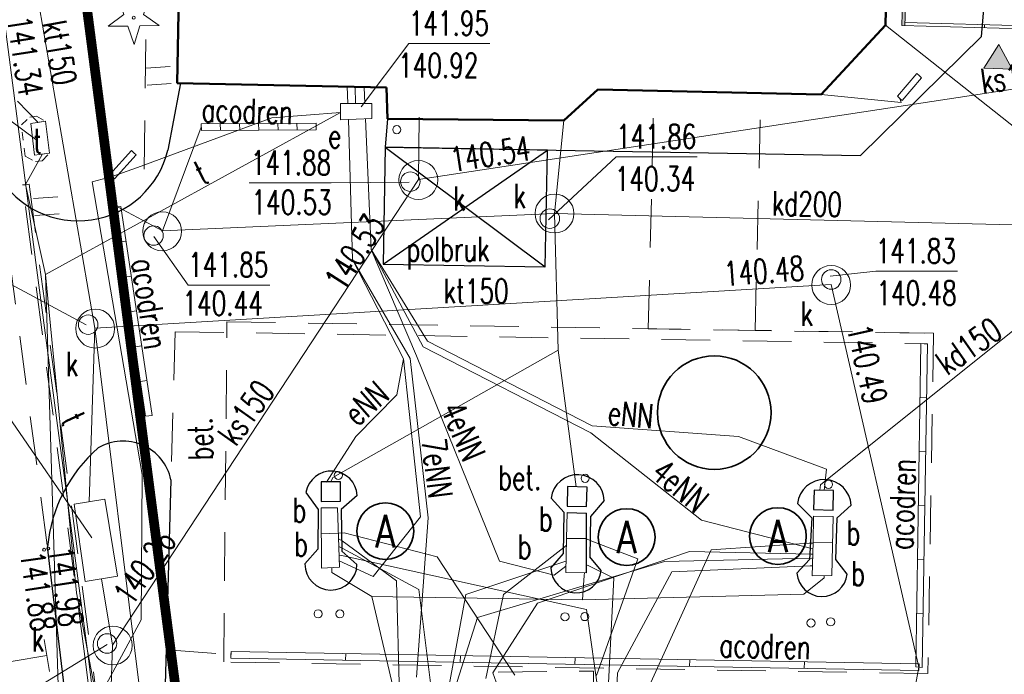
# Model space of a CAD drawing. Header units: feet. Extents: x 7588777 to 15179262, y 5780090 to 11560165.
# Tile 27 of 36: x 14139046 to 14139077, y 11498679 to 11498699. Entities that reach past the tile are written whole.
import ezdxf
from ezdxf.enums import TextEntityAlignment as Align

# ---------------------------------------------------------------- set-up
doc = ezdxf.new("R2010")
doc.units = ezdxf.units.FT
doc.header["$MEASUREMENT"] = 0
for name, pattern in [('1', [0]), ('3_EGBU_A', [0]), ('4', [2.5, 1.5, -1]), ('8', [0.5, 0.25, -0.25]), ('DASHED2', [0.375, 0.25, -0.125]), ('EGDE', [0]), ('EGUG', [1, 0.5, -0.5])]:
    doc.linetypes.add(name, pattern=pattern)
doc.layers.get('0').update_dxf_attribs({"color": 250, "linetype": 'CONTINUOUS', "lineweight": 100})
doc.layers.add('_granica', color=7, linetype='CONTINUOUS')
for name, color, linetype, lineweight in [('_kontenery', 6, 'CONTINUOUS', 18), ('_opis znaczniki', 7, 'CONTINUOUS', 35), ('_por', 8, 'CONTINUOUS', 25)]:
    doc.layers.add(name, color=color, linetype=linetype, lineweight=lineweight)
for name, color, linetype, lineweight, transparency in [('Dzialki', 7, 'EGDE', 18, 0.7), ('EBTPO_L_4', 7, '1', 18, 0.7), ('EBUPP_L_4', 7, '4', 18, 0.7), ('EGBB_L_0', 7, '3_EGBU_A', 50, 0.7), ('SDROK_T_0', 7, 'CONTINUOUS', 18, 0.7), ('SDROK_T_2', 7, 'CONTINUOUS', 18, 0.7), ('SDRPK_L_0', 7, '1', 25, 0.7), ('SDRPK_L_2', 7, '4', 18, 0.7), ('SZZPZ_T_0', 3, 'CONTINUOUS', 18, 0.7), ('SZZPZ_T_4', 3, 'CONTINUOUS', 18, 0.7), ('UEEOAN_T_0', 1, 'CONTINUOUS', 18, 0.7), ('UEEOON_T_0', 1, 'CONTINUOUS', 18, 0.7), ('UEEPAN_L_0', 1, '1', 18, 0.7), ('UEEPAN_T_3', 1, 'CONTINUOUS', 18, 0.7), ('UEEPBN_L_0', 1, '4', 18, 0.7), ('UEEPON_L_0', 1, '1', 18, 0.7), ('UINPA_L_3', 7, '1', 18, 0.7), ('UINPA_T_3', 7, 'CONTINUOUS', 18, 0.7), ('UINPO_L_4', 7, '1', 18, 0.7), ('UKKOAD_T_0', 34, 'CONTINUOUS', 18, 0.7), ('UKKOAS_T_0', 34, 'CONTINUOUS', 18, 0.7), ('UKKOCD_T_0', 34, 'CONTINUOUS', 18, 0.7), ('UKKOCS_T_0', 34, 'CONTINUOUS', 18, 0.7), ('UKKOOD_T_0', 34, 'CONTINUOUS', 18, 0.7), ('UKKOOS_T_0', 34, 'CONTINUOUS', 18, 0.7), ('UKKPAD_L_0', 34, '1', 18, 0.7), ('UKKPAD_T_0', 34, 'CONTINUOUS', 18, 0.7), ('UKKPAS_L_0', 34, '1', 18, 0.7), ('UKKPAS_T_0', 34, 'CONTINUOUS', 18, 0.7), ('UKKPOD_L_0', 34, '1', 18, 0.7), ('UKKPOS_L_0', 34, '1', 18, 0.7), ('UTTOA_T_0', 30, 'CONTINUOUS', 18, 0.7), ('UTTOC_T_0', 30, 'CONTINUOUS', 18, 0.7), ('UTTOO_T_0', 30, 'CONTINUOUS', 18, 0.7), ('UTTPA_L_0', 30, '1', 18, 0.7), ('UTTPA_T_0', 30, 'CONTINUOUS', 18, 0.7), ('UTTPB_L_0', 30, '4', 18, 0.7), ('UTTPO_L_0', 30, '1', 18, 0.7), ('Uzytki', 3, 'EGUG', 18, 0.7), ('WUKOS_T_0', 14, 'CONTINUOUS', 18, 0.7)]:
    doc.layers.add(name, color=color, linetype=linetype, lineweight=lineweight, transparency=transparency)
doc.styles.add('ROMANS', font='romans.shx', dxfattribs={"width": 0.8})
doc.styles.get("Standard").update_dxf_attribs({"font": 'Simplex.SHX', "width": 0.75})

# ---------------------------------------------------------------- blocks, each defined once
blk = doc.blocks.new('ARM')
at = {"linetype": 'Continuous'}
blk.add_circle((0, 0), 0.125, dxfattribs=at)
blk = doc.blocks.new('TRA')
at = {"linetype": 'Continuous'}
for p, q in [((-4.0125, 1.125), (-4.0125, 1.875)), ((-3.4875, 1.125), (-3.4875, 1.875)), ((3.4875, 1.125), (3.4875, 1.875)), ((4.0125, 1.125), (4.0125, 1.875)), ((-0.2625, -2.625), (-0.2625, -1.875)), ((0.2625, -2.625), (0.2625, -1.875))]:
    blk.add_line(p, q, dxfattribs=at)
blk = doc.blocks.new('DIG')
at = {"linetype": 'Continuous'}
for p, q in [((-0.3012, 0.09375), (-0.4937, 0.6621)), ((-0.4937, 0.6621), (-0.0039, 0.31545)), ((-0.0039, 0.31545), (0.4771, 0.67415)), ((0.4771, 0.67415), (0.2988, 0.1012)), ((-0.78225, -0.26495), (-0.3012, 0.09375)), ((0.2988, 0.1012), (0.7886, -0.24545)), ((-0.18225, -0.2575), (-0.78225, -0.26495)), ((0.01025, -0.82585), (-0.18225, -0.2575)), ((0.1886, -0.2529), (0.01025, -0.82585)), ((0.7886, -0.24545), (0.1886, -0.2529))]:
    blk.add_line(p, q, dxfattribs=at)
blk.add_circle((0, 0), 0.045, dxfattribs=at)
blk = doc.blocks.new('WLW')
at = {"linetype": 'Continuous'}
blk.add_line((0, -0.5), (0, 0.5), dxfattribs=at)
blk = doc.blocks.new('WSP')
at = {"linetype": 'Continuous'}
blk.add_circle((0, 0), 0.045, dxfattribs=at)
blk = doc.blocks.new('gdfgdgdg')
h = blk.add_hatch(color=256)
h.dxf.hatch_style = 1
h.paths.add_polyline_path([(6549963.121, 5545338.992), (6549957.111, 5545338.992), (6549957.111, 5545334.172), (6549957.211, 5545334.172), (6549957.211, 5545338.892), (6549963.021, 5545338.892), (6549963.021, 5545334.172), (6549963.121, 5545334.172)])
h = blk.add_hatch()
h.set_pattern_fill('ANSI31', color=256)
h.set_pattern_definition([(45, (0, 0), (-2.2450640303, 2.2450640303), [])])
h.paths.add_polyline_path([(6549959.683, 5545332.922), (6549960.549, 5545332.922), (6549960.116, 5545333.672)])
h = blk.add_hatch(color=256)
h.dxf.hatch_style = 1
h.paths.add_polyline_path([(6549960.116, 5545333.672), (6549959.683, 5545332.922), (6549960.549, 5545332.922)])
for p, q in [((6549963.021, 5545338.892), (6549957.211, 5545338.892)), ((6549957.211, 5545338.892), (6549957.211, 5545334.172)), ((6549963.021, 5545334.172), (6549963.021, 5545338.892)), ((6549957.211, 5545334.272), (6549963.021, 5545334.272))]:
    blk.add_line(p, q)
for points in [[(6549957.111, 5545334.172), (6549963.121, 5545334.172), (6549963.121, 5545338.992), (6549957.111, 5545338.992)], [(6549960.116, 5545333.672), (6549959.683, 5545332.922), (6549960.549, 5545332.922)]]:
    blk.add_lwpolyline(points, close=True)
for points in [[(6549959.666, 5545334.272), (6549959.666, 5545334.172)], [(6549960.566, 5545334.272), (6549960.566, 5545334.172)]]:
    blk.add_lwpolyline(points)

msp = doc.modelspace()

# ---------------------------------------------------------------- linework, layer by layer
at = {"layer": '_granica', "linetype": 'DASHED2', "ltscale": 10, "const_width": 0.3}
msp.add_lwpolyline([(14139052.529, 11498667.3824), (14139061.2705, 11498667.847), (14139086.019, 11498669.1624), (14139093.219, 11498669.0324), (14139093.289, 11498679.0924), (14139093.519, 11498687.6824), (14139092.079, 11498687.8824), (14139096.2669, 11498712.8201), (14139096.759, 11498714.6924), (14139098.479, 11498721.1724), (14139104.669, 11498740.6324), (14139107.349, 11498747.8724), (14139111.929, 11498760.5924), (14139119.339, 11498781.1924), (14139063.099, 11498773.9924), (14139059.339, 11498761.0424), (14139058.089, 11498756.7324), (14139040.519, 11498754.3124), (14139046.619, 11498712.7024)], close=True, dxfattribs=at)
at = {"layer": '_opis znaczniki'}
for centre, radius in [((14139067.7235, 11498686.7009), 1.75), ((14139057.5843, 11498683.0439), 0.875), ((14139065.024, 11498682.8628), 0.875), ((14139069.6873, 11498682.8923), 0.875)]:
    msp.add_circle(centre, radius, dxfattribs=at)
at = {"layer": '_por', "color": 143}
msp.add_lwpolyline([(14139062.5156, 11498691.1962), (14139062.5784, 11498694.7957), (14139057.5791, 11498694.8829), (14139057.5164, 11498691.2834)], close=True, dxfattribs=at)
for points in [[(14139057.5791, 11498694.8829), (14139062.5156, 11498691.1962)], [(14139057.5164, 11498691.2834), (14139062.5784, 11498694.7957)]]:
    msp.add_lwpolyline(points, dxfattribs=at)
at = {"layer": 'Dzialki'}
msp.add_line((14139046.619, 11498712.7024), (14139052.529, 11498667.3824), dxfattribs=at)
at = {"layer": 'EBTPO_L_4', "linetype": '1'}
for p, q in [((14139073.3755, 11498696.4568), (14139073.9663, 11498697.1622)), ((14139074.1121, 11498697.0282), (14139073.5212, 11498696.3228)), ((14139074.0392, 11498697.0952), (14139073.9663, 11498697.1622)), ((14139073.9663, 11498697.1622), (14139074.0392, 11498697.0952)), ((14139074.0392, 11498697.0952), (14139074.1121, 11498697.0282)), ((14139073.4483, 11498696.3898), (14139073.3755, 11498696.4568)), ((14139073.3755, 11498696.4568), (14139073.4483, 11498696.3898)), ((14139073.4483, 11498696.3898), (14139073.5212, 11498696.3228)), ((14139049.0876, 11498694.046), (14139049.7572, 11498694.7846)), ((14139049.9029, 11498694.6506), (14139049.2334, 11498693.912)), ((14139049.83, 11498694.7176), (14139049.7572, 11498694.7846)), ((14139049.9029, 11498694.6506), (14139049.83, 11498694.7176)), ((14139049.83, 11498694.7176), (14139049.9029, 11498694.6506)), ((14139049.1605, 11498693.979), (14139049.0876, 11498694.046)), ((14139049.2334, 11498693.912), (14139049.1605, 11498693.979)), ((14139049.1605, 11498693.979), (14139049.2334, 11498693.912))]:
    msp.add_line(p, q, dxfattribs=at)
at = {"layer": 'EBUPP_L_4', "linetype": '4'}
for p, q in [((14139065.6902, 11498689.2887), (14139065.8622, 11498696.6318)), ((14139068.9849, 11498689.2369), (14139069.1583, 11498696.55)), ((14139052.6011, 11498679.0115), (14139052.701, 11498689.504)), ((14139052.701, 11498689.504), (14139074.4829, 11498689.1475)), ((14139074.4829, 11498689.1475), (14139065.6902, 11498689.2887)), ((14139074.4829, 11498689.1475), (14139068.9849, 11498689.2369)), ((14139074.4829, 11498689.1475), (14139074.3131, 11498678.6521)), ((14139074.3131, 11498678.6521), (14139052.6011, 11498679.0115))]:
    msp.add_line(p, q, dxfattribs=at)
at = {"layer": 'EGBB_L_0', "linetype": '3_EGBU_A'}
for p, q in [((14139051.3781, 11498707.903), (14139051.161, 11498696.8652)), ((14139073.003, 11498698.6529), (14139073.2483, 11498707.5903)), ((14139071.0215, 11498696.5081), (14139073.003, 11498698.6529)), ((14139051.161, 11498696.8652), (14139057.6219, 11498696.7261)), ((14139057.6219, 11498696.7261), (14139057.6526, 11498695.7566)), ((14139063.0886, 11498695.7147), (14139064.1293, 11498696.6691)), ((14139064.1293, 11498696.6691), (14139071.0215, 11498696.5081)), ((14139057.6526, 11498695.7566), (14139063.0886, 11498695.7147))]:
    msp.add_line(p, q, dxfattribs=at)
at = {"layer": 'SDRPK_L_0', "linetype": '1'}
for p, q in [((14139075.9603, 11498698.2967), (14139076.5048, 11498704.8748)), ((14139072.2313, 11498694.6274), (14139075.9603, 11498698.2967)), ((14139051.2713, 11498696.8598), (14139051.2302, 11498696.6479)), ((14139051.2302, 11498696.6479), (14139050.8777, 11498694.7916)), ((14139057.6526, 11498695.7566), (14139057.5791, 11498694.8829)), ((14139057.5791, 11498694.8829), (14139072.2313, 11498694.6274)), ((14139050.9742, 11498684.6276), (14139050.6049, 11498671.4918)), ((14139056.2008, 11498684.5669), (14139055.6006, 11498684.5617)), ((14139055.6006, 11498684.5617), (14139055.6058, 11498683.9614)), ((14139055.6006, 11498684.5617), (14139055.6058, 11498683.9614)), ((14139056.206, 11498683.9666), (14139056.2008, 11498684.5669)), ((14139055.1336, 11498684.2418), (14139055.5159, 11498683.7175)), ((14139063.2024, 11498684.4205), (14139063.1876, 11498683.8194)), ((14139063.8035, 11498684.4057), (14139063.2024, 11498684.4205)), ((14139063.7887, 11498683.8046), (14139063.8035, 11498684.4057)), ((14139070.803, 11498684.3093), (14139070.7882, 11498683.7082)), ((14139071.4041, 11498684.2945), (14139070.803, 11498684.3093)), ((14139071.3893, 11498683.6934), (14139071.4041, 11498684.2945)), ((14139055.6058, 11498683.9614), (14139056.206, 11498683.9666)), ((14139056.7188, 11498684.1483), (14139056.2265, 11498683.7173)), ((14139063.0961, 11498683.6154), (14139062.6972, 11498684.059)), ((14139064.3315, 11498683.9875), (14139063.9116, 11498683.4995)), ((14139055.5159, 11498683.7175), (14139055.4976, 11498682.4857)), ((14139056.2265, 11498683.7173), (14139056.2406, 11498682.4268)), ((14139063.1876, 11498683.8194), (14139063.7887, 11498683.8046)), ((14139070.2899, 11498683.8974), (14139070.7288, 11498683.4555)), ((14139070.7882, 11498683.7082), (14139071.3893, 11498683.6934)), ((14139071.5093, 11498683.4582), (14139071.9433, 11498683.8467)), ((14139063.079, 11498682.3537), (14139063.0961, 11498683.6154)), ((14139063.186, 11498683.6192), (14139063.7871, 11498683.6044)), ((14139063.7844, 11498681.7628), (14139063.7871, 11498683.6044)), ((14139063.9116, 11498683.4995), (14139063.8837, 11498682.2574)), ((14139070.7288, 11498683.4555), (14139070.6626, 11498682.1717)), ((14139071.4735, 11498682.1657), (14139071.5093, 11498683.4582)), ((14139049.083, 11498666.504), (14139047.1677, 11498682.5663)), ((14139055.4976, 11498682.4857), (14139055.106, 11498682.0389)), ((14139056.7082, 11498682.0161), (14139056.2406, 11498682.4268)), ((14139062.6875, 11498681.9069), (14139063.079, 11498682.3537)), ((14139064.2418, 11498681.8321), (14139063.8837, 11498682.2574)), ((14139070.6626, 11498682.1717), (14139070.2702, 11498681.7449)), ((14139071.8224, 11498681.72), (14139071.4735, 11498682.1657))]:
    msp.add_line(p, q, dxfattribs=at)
for centre, radius, start, end in [((14139048.1085, 11498695.464), 2.8497, 210.63199, 346.3536), ((14139049.4974, 11498684.3134), 1.5099, 12.01277, 120.50128), ((14139051.7668, 11498682.1323), 4.6196, 131.0833, 174.60893), ((14139055.9205, 11498684.0977), 0.7999, 3.62268, 169.62061), ((14139063.5118, 11498683.966), 0.8199, 1.50484, 173.48542), ((14139071.1145, 11498683.8037), 0.8299, 2.97441, 173.51449), ((14139055.9071, 11498682.0288), 0.8012, 179.27512, 359.09456), ((14139063.4672, 11498681.9231), 0.7799, 181.18978, 353.29643), ((14139071.0475, 11498681.8083), 0.7799, 184.66359, 353.49884)]:
    msp.add_arc(centre, radius, start, end, dxfattribs=at)
at = {"layer": 'SDRPK_L_2', "linetype": '4'}
for p, q in [((14139050.4049, 11498713.2064), (14139050.1398, 11498693.4654)), ((14139045.6564, 11498694.012), (14139047.1677, 11498682.5663)), ((14139051.1026, 11498689.1966), (14139050.9742, 11498684.6276)), ((14139051.1026, 11498689.1966), (14139074.1962, 11498688.8252)), ((14139050.8639, 11498679.3889), (14139052.822, 11498679.2309)), ((14139061.0609, 11498678.6961), (14139064.0018, 11498678.7295)), ((14139061.141, 11498671.5438), (14139061.0609, 11498678.6961)), ((14139064.0018, 11498678.7295), (14139063.8517, 11498671.5776))]:
    msp.add_line(p, q, dxfattribs=at)
at = {"layer": 'UEEOAN_T_0', "linetype": 'Continuous'}
for p, q in [((14139056.8361, 11498696.1327), (14139058.3049, 11498698.086)), ((14139058.3049, 11498698.086), (14139060.802, 11498698.086))]:
    msp.add_line(p, q, dxfattribs=at)
at = {"layer": 'UEEPAN_L_0', "linetype": '1'}
for p, q in [((14139057.172, 11498696.2369), (14139056.2013, 11498696.2361)), ((14139056.2013, 11498696.2361), (14139056.2027, 11498695.7258)), ((14139057.1718, 11498695.7665), (14139057.172, 11498696.2369)), ((14139056.2027, 11498695.7258), (14139057.1718, 11498695.7665))]:
    msp.add_line(p, q, dxfattribs=at)
at = {"layer": 'UEEPBN_L_0', "linetype": '4'}
for p, q in [((14139046.499, 11498693.7271), (14139046.3991, 11498693.7229)), ((14139048.3206, 11498679.182), (14139046.3991, 11498693.7229)), ((14139046.499, 11498693.7271), (14139046.5985, 11498693.7413)), ((14139046.5985, 11498693.7413), (14139046.499, 11498693.7271)), ((14139046.5985, 11498693.7413), (14139048.5195, 11498679.2104)), ((14139048.3206, 11498679.182), (14139049.8016, 11498667.2647)), ((14139050.0006, 11498667.2931), (14139048.5195, 11498679.2104))]:
    msp.add_line(p, q, dxfattribs=at)
at = {"layer": 'UEEPON_L_0', "linetype": '1'}
for p, q in [((14139046.8399, 11498691.0893), (14139041.8952, 11498729.0119)), ((14139056.4315, 11498696.2358), (14139056.4097, 11498696.7553)), ((14139056.9518, 11498696.2376), (14139056.9309, 11498696.7371)), ((14139071.0215, 11498696.5081), (14139073.4837, 11498696.2612)), ((14139073.4483, 11498696.3898), (14139073.4837, 11498696.2612)), ((14139049.9392, 11498694.2619), (14139054.0881, 11498695.7971)), ((14139056.2031, 11498695.956), (14139054.0881, 11498695.7971)), ((14139056.5733, 11498691.4279), (14139056.4525, 11498695.7363)), ((14139057.151, 11498691.7324), (14139056.972, 11498695.7581)), ((14139049.1605, 11498693.979), (14139049.9392, 11498694.2619)), ((14139048.5466, 11498693.8231), (14139049.1605, 11498693.979)), ((14139050.0867, 11498684.7905), (14139048.5466, 11498693.8231)), ((14139057.151, 11498691.7324), (14139058.881, 11498688.9027)), ((14139057.151, 11498691.7324), (14139058.7483, 11498688.727)), ((14139057.151, 11498691.7324), (14139058.5398, 11498688.4481)), ((14139056.5733, 11498691.4279), (14139058.353, 11498688.3702)), ((14139058.1432, 11498688.3614), (14139056.5733, 11498691.4279)), ((14139048.42, 11498679.1962), (14139046.8399, 11498691.0893)), ((14139058.881, 11498688.9027), (14139063.9644, 11498686.2939)), ((14139058.7483, 11498688.727), (14139063.9233, 11498686.082)), ((14139058.1432, 11498688.3614), (14139057.9395, 11498687.2519)), ((14139058.6679, 11498683.4895), (14139058.1432, 11498688.3614)), ((14139058.353, 11498688.3702), (14139058.8994, 11498683.4592)), ((14139058.5398, 11498688.4481), (14139061.1073, 11498682.1208)), ((14139057.9395, 11498687.2519), (14139056.6724, 11498685.9678)), ((14139063.9233, 11498686.082), (14139067.3292, 11498683.3828)), ((14139063.9644, 11498686.2939), (14139068.4718, 11498685.9628)), ((14139056.6724, 11498685.9678), (14139055.7708, 11498684.5588)), ((14139068.4718, 11498685.9628), (14139071.1862, 11498684.9559)), ((14139071.1862, 11498684.9559), (14139071.1136, 11498684.3023)), ((14139050.0548, 11498680.3057), (14139050.0867, 11498684.7905)), ((14139057.2041, 11498681.6467), (14139058.6679, 11498683.4895)), ((14139058.8994, 11498683.4592), (14139058.5455, 11498678.5405)), ((14139067.3292, 11498683.3828), (14139070.7591, 11498682.496)), ((14139056.1629, 11498682.1334), (14139057.2041, 11498681.6467)), ((14139061.1073, 11498682.1208), (14139062.7866, 11498681.6909)), ((14139063.1453, 11498681.9662), (14139062.7866, 11498681.6909)), ((14139048.6894, 11498677.7864), (14139050.0548, 11498680.3057)), ((14139049.9011, 11498667.2789), (14139048.42, 11498679.1962))]:
    msp.add_line(p, q, dxfattribs=at)
at = {"layer": 'UINPA_L_3', "linetype": '1'}
for p, q in [((14139055.6041, 11498683.7612), (14139056.1045, 11498683.7622)), ((14139055.6041, 11498683.7612), (14139055.6122, 11498681.9001)), ((14139056.1045, 11498683.7622), (14139056.1713, 11498681.9335)), ((14139063.186, 11498683.6192), (14139063.1696, 11498682.8178)), ((14139063.7871, 11498683.6044), (14139063.186, 11498683.6192)), ((14139063.7871, 11498683.6044), (14139063.7844, 11498681.7628)), ((14139070.7866, 11498683.508), (14139070.7702, 11498682.7066)), ((14139070.7866, 11498683.508), (14139071.3877, 11498683.4932)), ((14139071.3877, 11498683.4932), (14139071.3438, 11498681.6799)), ((14139055.6077, 11498682.9607), (14139056.1372, 11498682.9829)), ((14139063.1437, 11498681.7659), (14139063.1696, 11498682.8178)), ((14139063.1696, 11498682.8178), (14139063.7799, 11498682.8235)), ((14139070.7702, 11498682.7066), (14139070.7439, 11498681.6647)), ((14139070.7702, 11498682.7066), (14139071.3713, 11498682.6918)), ((14139056.1713, 11498681.9335), (14139055.6122, 11498681.9001)), ((14139063.7844, 11498681.7628), (14139063.1437, 11498681.7659)), ((14139071.3438, 11498681.6799), (14139070.7439, 11498681.6647))]:
    msp.add_line(p, q, dxfattribs=at)
at = {"layer": 'UINPO_L_4', "linetype": '1'}
for p, q in [((14139056.2472, 11498682.7474), (14139056.1344, 11498682.8127)), ((14139056.317, 11498682.9905), (14139056.1372, 11498682.9829)), ((14139056.2472, 11498682.7474), (14139057.9301, 11498681.517)), ((14139059.1803, 11498682.25), (14139056.317, 11498682.9905)), ((14139063.9027, 11498682.7586), (14139063.7807, 11498682.8035)), ((14139065.3677, 11498682.1896), (14139063.9027, 11498682.7586)), ((14139056.2568, 11498682.5176), (14139056.1444, 11498682.5729)), ((14139056.2568, 11498682.5176), (14139058.612, 11498681.2454)), ((14139061.2304, 11498681.0951), (14139063.0811, 11498682.5439)), ((14139062.2724, 11498680.8286), (14139066.9594, 11498682.4165)), ((14139063.0811, 11498682.5439), (14139063.1585, 11498682.6072)), ((14139067.6279, 11498682.4646), (14139065.6121, 11498678.0365)), ((14139066.9594, 11498682.4165), (14139070.7158, 11498682.334)), ((14139070.6516, 11498682.6716), (14139067.6279, 11498682.4646)), ((14139070.6516, 11498682.6716), (14139070.7715, 11498682.6767)), ((14139056.2865, 11498682.2887), (14139056.1557, 11498682.3032)), ((14139063.7818, 11498680.6318), (14139056.2865, 11498682.2887)), ((14139061.575, 11498678.6076), (14139059.1803, 11498682.25)), ((14139063.149, 11498682.1164), (14139060.0694, 11498681.0964)), ((14139064.0976, 11498678.5934), (14139065.3677, 11498682.1896)), ((14139066.1919, 11498682.1041), (14139070.7308, 11498682.2146)), ((14139070.7158, 11498682.334), (14139070.7558, 11498682.3357)), ((14139070.7308, 11498682.2146), (14139070.7608, 11498682.2158)), ((14139055.9378, 11498681.7736), (14139055.9315, 11498681.9235)), ((14139060.4297, 11498680.381), (14139066.1919, 11498682.1041)), ((14139063.8555, 11498681.976), (14139063.7843, 11498682.003)), ((14139064.6319, 11498681.5982), (14139063.8555, 11498681.976)), ((14139070.681, 11498681.9723), (14139066.4151, 11498681.7932)), ((14139070.681, 11498681.9723), (14139070.7509, 11498681.9752)), ((14139057.1702, 11498681.0247), (14139055.9378, 11498681.7736)), ((14139057.9301, 11498681.517), (14139058.0439, 11498677.1383)), ((14139063.6593, 11498680.9269), (14139063.7178, 11498681.6799)), ((14139063.7178, 11498681.6799), (14139063.7244, 11498681.7603)), ((14139064.4118, 11498677.3056), (14139064.6319, 11498681.5982)), ((14139066.4151, 11498681.7932), (14139064.7448, 11498678.6707)), ((14139071.1165, 11498681.6103), (14139070.4873, 11498681.1035)), ((14139071.1165, 11498681.6103), (14139071.114, 11498681.6702)), ((14139058.612, 11498681.2454), (14139059.0915, 11498677.4525)), ((14139063.6593, 11498680.9269), (14139057.1702, 11498681.0247)), ((14139057.1702, 11498681.0247), (14139058.0247, 11498677.3577)), ((14139059.4008, 11498677.4755), (14139060.0694, 11498681.0964)), ((14139060.6788, 11498678.4999), (14139061.2304, 11498681.0951)), ((14139070.4873, 11498681.1035), (14139063.6593, 11498680.9269)), ((14139060.9015, 11498678.6794), (14139062.2724, 11498680.8286)), ((14139064.2603, 11498677.3393), (14139063.7818, 11498680.6318)), ((14139059.4832, 11498677.4189), (14139060.4297, 11498680.381)), ((14139061.8889, 11498675.8986), (14139060.9015, 11498678.6794)), ((14139064.7448, 11498678.6707), (14139064.6733, 11498677.2765))]:
    msp.add_line(p, q, dxfattribs=at)
at = {"layer": 'UKKOAD_T_0', "linetype": 'Continuous'}
for p, q in [((14139062.6171, 11498692.6424), (14139064.6964, 11498694.5914)), ((14139064.6964, 11498694.5914), (14139067.1936, 11498694.5914)), ((14139050.449, 11498692.1315), (14139051.5021, 11498690.6348)), ((14139048.3615, 11498689.4118), (14139045.3201, 11498691.0457)), ((14139071.2967, 11498690.9052), (14139072.7006, 11498691.0644)), ((14139072.7006, 11498691.0644), (14139075.2249, 11498691.0644)), ((14139051.5021, 11498690.6348), (14139054.0264, 11498690.6348)), ((14139074.0345, 11498678.8505), (14139073.4522, 11498675.7839))]:
    msp.add_line(p, q, dxfattribs=at)
at = {"layer": 'UKKOAS_T_0', "linetype": 'Continuous'}
for p, q in [((14139053.3893, 11498693.7823), (14139055.9135, 11498693.7823)), ((14139058.315, 11498693.8029), (14139055.9135, 11498693.7823)), ((14139049.0056, 11498679.551), (14139045.897, 11498677.651))]:
    msp.add_line(p, q, dxfattribs=at)
at = {"layer": 'UKKPAD_L_0', "linetype": '1'}
for p, q in [((14139051.9044, 11498695.6054), (14139055.4464, 11498695.624)), ((14139051.9086, 11498695.5055), (14139051.9044, 11498695.6054)), ((14139051.9044, 11498695.6054), (14139051.9086, 11498695.5055)), ((14139051.9128, 11498695.4056), (14139051.9044, 11498695.6054)), ((14139051.9086, 11498695.5055), (14139051.9128, 11498695.4056)), ((14139052.5031, 11498695.4103), (14139052.4947, 11498695.6101)), ((14139053.0933, 11498695.4151), (14139053.0849, 11498695.6149)), ((14139053.6836, 11498695.4199), (14139053.6756, 11498695.6097)), ((14139054.2743, 11498695.4146), (14139054.2659, 11498695.6144)), ((14139054.8645, 11498695.4194), (14139054.8561, 11498695.6192)), ((14139055.4506, 11498695.5241), (14139055.4464, 11498695.624)), ((14139055.4464, 11498695.624), (14139055.4548, 11498695.4242)), ((14139055.4506, 11498695.5241), (14139055.4548, 11498695.4242)), ((14139055.4548, 11498695.4242), (14139055.4506, 11498695.5241)), ((14139055.4548, 11498695.4242), (14139051.9128, 11498695.4056)), ((14139049.2303, 11498693.0311), (14139049.4293, 11498693.0595)), ((14139049.3298, 11498693.0453), (14139049.2303, 11498693.0311)), ((14139049.3298, 11498693.0453), (14139049.4293, 11498693.0595)), ((14139049.4293, 11498693.0595), (14139049.3298, 11498693.0453)), ((14139049.4293, 11498693.0595), (14139050.3904, 11498686.6147)), ((14139050.1914, 11498686.5864), (14139049.2303, 11498693.0311)), ((14139049.3955, 11498691.9572), (14139049.5845, 11498691.9852)), ((14139049.5507, 11498690.8829), (14139049.7496, 11498690.9112)), ((14139049.7159, 11498689.809), (14139049.9048, 11498689.8369)), ((14139073.9342, 11498678.8563), (14139074.0959, 11498688.831)), ((14139074.1962, 11498688.8252), (14139074.0959, 11498688.831)), ((14139074.0959, 11498688.831), (14139074.1962, 11498688.8252)), ((14139074.0959, 11498688.831), (14139074.2966, 11498688.8194)), ((14139074.2966, 11498688.8194), (14139074.1349, 11498678.8447)), ((14139074.1962, 11498688.8252), (14139074.2966, 11498688.8194)), ((14139049.871, 11498688.7346), (14139050.07, 11498688.763)), ((14139050.0362, 11498687.6607), (14139050.2252, 11498687.6886)), ((14139074.0656, 11498687.1684), (14139074.2663, 11498687.1568)), ((14139050.3904, 11498686.6147), (14139050.1914, 11498686.5864)), ((14139050.2909, 11498686.6005), (14139050.1914, 11498686.5864)), ((14139050.2909, 11498686.6005), (14139050.3904, 11498686.6147)), ((14139050.3904, 11498686.6147), (14139050.2909, 11498686.6005)), ((14139074.0453, 11498685.5062), (14139074.246, 11498685.4947)), ((14139074.0151, 11498683.8437), (14139074.2157, 11498683.8321)), ((14139073.9848, 11498682.1811), (14139074.1854, 11498682.1695)), ((14139073.9645, 11498680.5189), (14139074.1651, 11498680.5073)), ((14139052.8278, 11498679.3312), (14139052.8162, 11498679.1306)), ((14139052.822, 11498679.2309), (14139052.8162, 11498679.1306)), ((14139052.8162, 11498679.1306), (14139074.0287, 11498678.7502)), ((14139052.822, 11498679.2309), (14139052.8278, 11498679.3312)), ((14139052.8278, 11498679.3312), (14139052.822, 11498679.2309)), ((14139074.0403, 11498678.9508), (14139052.8278, 11498679.3312)), ((14139056.3516, 11498679.0688), (14139056.3632, 11498679.2695)), ((14139059.8869, 11498679.0071), (14139059.8985, 11498679.2078)), ((14139063.4223, 11498678.9454), (14139063.4343, 11498679.136)), ((14139066.958, 11498678.8737), (14139066.9696, 11498679.0743)), ((14139070.4934, 11498678.8119), (14139070.505, 11498679.0126)), ((14139074.0345, 11498678.8505), (14139073.9342, 11498678.8563)), ((14139073.9342, 11498678.8563), (14139074.0345, 11498678.8505)), ((14139074.1349, 11498678.8447), (14139073.9342, 11498678.8563)), ((14139074.0287, 11498678.7502), (14139074.0403, 11498678.9508)), ((14139074.0345, 11498678.8505), (14139074.0287, 11498678.7502)), ((14139074.0287, 11498678.7502), (14139074.0345, 11498678.8505)), ((14139074.0345, 11498678.8505), (14139074.0403, 11498678.9508)), ((14139074.0345, 11498678.8505), (14139074.1349, 11498678.8447))]:
    msp.add_line(p, q, dxfattribs=at)
for centre, radius in [((14139062.7989, 11498692.8402), 0.5999), ((14139050.7025, 11498692.2923), 0.5999), ((14139062.6554, 11498692.6841), 0.3), ((14139050.4377, 11498692.1611), 0.3), ((14139071.328, 11498690.6363), 0.5999), ((14139071.3309, 11498690.8066), 0.3), ((14139048.6366, 11498689.2933), 0.5999), ((14139048.4214, 11498689.4143), 0.3)]:
    msp.add_circle(centre, radius, dxfattribs=at)
at = {"layer": 'UKKPAS_L_0', "linetype": '1'}
for p, q in [((14139047.9931, 11498683.882), (14139048.9376, 11498684.0317)), ((14139048.9376, 11498684.0317), (14139049.3276, 11498681.6562)), ((14139048.3336, 11498681.4944), (14139047.9931, 11498683.882)), ((14139049.3276, 11498681.6562), (14139048.3336, 11498681.4944))]:
    msp.add_line(p, q, dxfattribs=at)
for centre, radius in [((14139058.6022, 11498693.875), 0.5999), ((14139058.3542, 11498693.8245), 0.3), ((14139049.1771, 11498679.5182), 0.5999), ((14139049.0044, 11498679.581), 0.3)]:
    msp.add_circle(centre, radius, dxfattribs=at)
at = {"layer": 'UKKPOD_L_0', "linetype": '1'}
for p, q in [((14139044.7404, 11498711.7776), (14139048.6262, 11498689.3028)), ((14139080.8916, 11498692.3989), (14139073.003, 11498698.6529)), ((14139050.712, 11498692.3027), (14139051.9086, 11498695.5055)), ((14139062.7989, 11498692.8402), (14139063.0886, 11498695.7147)), ((14139050.712, 11498692.3027), (14139049.3298, 11498693.0453)), ((14139050.712, 11498692.3027), (14139062.7989, 11498692.8402)), ((14139062.7989, 11498692.8402), (14139080.8916, 11498692.3989)), ((14139062.916, 11498688.6218), (14139062.7989, 11498692.8402)), ((14139070.9961, 11498684.4775), (14139080.8916, 11498692.3989)), ((14139048.6262, 11498689.3028), (14139071.3272, 11498690.6563)), ((14139074.0345, 11498678.8505), (14139071.3272, 11498690.6563)), ((14139050.4429, 11498674.6374), (14139048.6262, 11498689.3028)), ((14139062.916, 11498688.6218), (14139055.9652, 11498684.6971)), ((14139063.4463, 11498684.5708), (14139062.916, 11498688.6218)), ((14139055.9652, 11498684.6971), (14139055.9007, 11498684.5643)), ((14139063.4463, 11498684.5708), (14139063.463, 11498684.4114)), ((14139070.9961, 11498684.4775), (14139070.9833, 11498684.3068))]:
    msp.add_line(p, q, dxfattribs=at)
at = {"layer": 'UKKPOS_L_0', "linetype": '1'}
for p, q in [((14139086.615, 11498698.1436), (14139058.6014, 11498693.895)), ((14139058.6308, 11498695.8177), (14139058.6014, 11498693.895)), ((14139058.6014, 11498693.895), (14139049.1667, 11498679.5278)), ((14139048.4506, 11498683.9512), (14139048.6262, 11498689.3028)), ((14139048.8306, 11498681.5753), (14139049.1667, 11498679.5278)), ((14139049.1667, 11498679.5278), (14139048.8484, 11498668.5157)), ((14139046.048, 11498679.0254), (14139047.145, 11498679.2144))]:
    msp.add_line(p, q, dxfattribs=at)
at = {"layer": 'UTTOA_T_0', "linetype": 'Continuous'}
for p, q in [((14139046.8107, 11498695.1213), (14139043.6522, 11498697.4528)), ((14139048.5375, 11498682.834), (14139045.8509, 11498686.7446))]:
    msp.add_line(p, q, dxfattribs=at)
at = {"layer": 'UTTPA_L_0', "linetype": '1'}
for p, q in [((14139046.6499, 11498695.6149), (14139047.1074, 11498695.6842)), ((14139046.7709, 11498694.6392), (14139046.6499, 11498695.6149)), ((14139047.1074, 11498695.6842), (14139047.2288, 11498694.6985)), ((14139047.2288, 11498694.6985), (14139046.7709, 11498694.6392))]:
    msp.add_line(p, q, dxfattribs=at)
at = {"layer": 'UTTPB_L_0', "linetype": '8'}
for p, q in [((14139046.3614, 11498695.5728), (14139046.6215, 11498695.8139)), ((14139046.6215, 11498695.8139), (14139046.8305, 11498695.8427)), ((14139046.8305, 11498695.8427), (14139047.1074, 11498695.6842)), ((14139046.4821, 11498694.6071), (14139046.3614, 11498695.5728)), ((14139046.4821, 11498694.6071), (14139046.7993, 11498694.4403)), ((14139047.0083, 11498694.4691), (14139047.2288, 11498694.6985)), ((14139046.7993, 11498694.4403), (14139047.0083, 11498694.4691))]:
    msp.add_line(p, q, dxfattribs=at)
at = {"layer": 'UTTPB_L_0', "linetype": '4'}
for p, q in [((14139047.1074, 11498695.6842), (14139046.8589, 11498695.6437)), ((14139047.2288, 11498694.6985), (14139046.9799, 11498694.668))]:
    msp.add_line(p, q, dxfattribs=at)
at = {"layer": 'UTTPO_L_0', "linetype": '1'}
for p, q in [((14139056.6617, 11498696.2354), (14139056.6503, 11498696.7454)), ((14139046.8788, 11498695.6446), (14139046.2405, 11498696.3083)), ((14139047.1055, 11498690.9604), (14139056.2031, 11498695.956)), ((14139047.0003, 11498694.6589), (14139046.4886, 11498693.7367)), ((14139046.4886, 11498693.7367), (14139047.1055, 11498690.9604)), ((14139047.1055, 11498690.9604), (14139048.0581, 11498681.1425)), ((14139047.8487, 11498666.5822), (14139047.1055, 11498690.9604)), ((14139048.0581, 11498681.1425), (14139050.2316, 11498669.8948))]:
    msp.add_line(p, q, dxfattribs=at)
at = {"layer": 'Uzytki'}
msp.add_line((14139052.529, 11498667.3824), (14139046.619, 11498712.7024), dxfattribs=at)

# ---------------------------------------------------------------- block references
at = {"layer": '_kontenery', "rotation": 358.4279717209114}
msp.add_blockref('gdfgdgdg', (7439452.9876, 6135140.6609), dxfattribs=at)
at = {"layer": 'SDROK_T_0'}
for p in [(14139057.9365, 11498695.4283), (14139056.1325, 11498684.7642), (14139063.7422, 11498684.6733), (14139071.2459, 11498684.488)]:
    msp.add_blockref('ARM', p, dxfattribs=at)
at = {"layer": 'SZZPZ_T_0'}
msp.add_blockref('DIG', (14139049.8254, 11498698.8807), dxfattribs=at)
at = {"layer": 'SZZPZ_T_4', "rotation": 94.28394860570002}
msp.add_blockref('TRA', (14139048.3466, 11498696.9171), dxfattribs=at)
at = {"layer": 'UINPA_T_3'}
for p in [(14139055.5111, 11498680.4947), (14139056.1817, 11498680.4928), (14139063.1209, 11498680.4039), (14139063.7311, 11498680.4095), (14139070.7048, 11498680.2119), (14139071.3138, 11498680.2475)]:
    msp.add_blockref('ARM', p, dxfattribs=at)
at = {"layer": 'UKKOCS_T_0', "rotation": 189.7754163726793}
msp.add_blockref('WLW', (14139047.145, 11498679.2144), dxfattribs=at)
at = {"layer": 'WUKOS_T_0'}
for p in [(14139047.0616, 11498682.4718), (14139047.1902, 11498682.5072)]:
    msp.add_blockref('WSP', p, dxfattribs=at)

# ---------------------------------------------------------------- texts
at = {"layer": '_opis znaczniki', "char_height": 1, "width": 14.221026, "attachment_point": 5, "style": 'ROMANS'}
for insert in [(14139057.5843, 11498683.0439), (14139065.024, 11498682.8628), (14139069.6873, 11498682.8923)]:
    msp.add_mtext('A', dxfattribs=dict(at, insert=insert))
at = {"layer": 'SDROK_T_2', "width": 0.7}
for s, p in [('polbruk', (14139058.2371, 11498691.3677)), ('bet.', (14139061.0649, 11498684.3207))]:
    msp.add_text(s, height=0.75, dxfattribs=at).set_placement(p)
msp.add_text('bet.', height=0.75, rotation=91.26402, dxfattribs=at).set_placement((14139052.2698, 11498685.2325))
at = {"layer": 'UEEOAN_T_0', "width": 0.7}
msp.add_text('141.95', height=0.75, dxfattribs=at).set_placement((14139058.3049, 11498698.336))
msp.add_text('140.92', height=0.75, dxfattribs=at).set_placement((14139057.9779, 11498697.7819), align=Align.TOP_LEFT)
at = {"layer": 'UEEOON_T_0', "width": 0.7}
for s, rotation, p in [('eNN', 41.20444, (14139056.7106, 11498686.2496)), ('eNN', 354.93415, (14139064.4231, 11498686.3332)), ('4eNN', 293.06381, (14139059.2784, 11498686.8278)), ('7eNN', 277.00394, (14139058.6988, 11498685.8527)), ('4eNN', 320.13381, (14139065.7307, 11498684.7468))]:
    msp.add_text(s, height=0.75, rotation=rotation, dxfattribs=at).set_placement(p)
at = {"layer": 'UEEPAN_T_3', "width": 0.7}
msp.add_text('e', height=0.75, dxfattribs=at).set_placement((14139055.8188, 11498694.859))
at = {"layer": 'UINPA_T_3', "width": 0.7}
for p in [(14139054.7218, 11498683.3238), (14139062.3191, 11498683.0523), (14139071.8047, 11498682.62), (14139054.7758, 11498682.2753), (14139061.6646, 11498682.1942), (14139071.9474, 11498681.365)]:
    msp.add_text('b', height=0.75, dxfattribs=at).set_placement(p)
at = {"layer": 'UKKOAD_T_0', "width": 0.7}
for s, p in [('141.86', (14139064.6964, 11498694.8414)), ('141.83', (14139072.7006, 11498691.3144)), ('141.85', (14139051.5021, 11498690.8848))]:
    msp.add_text(s, height=0.75, dxfattribs=at).set_placement(p)
for s, p in [('140.34', (14139064.6596, 11498694.2894)), ('140.48', (14139072.7237, 11498690.765)), ('140.44', (14139051.3303, 11498690.4472))]:
    msp.add_text(s, height=0.75, dxfattribs=at).set_placement(p, align=Align.TOP_LEFT)
at = {"layer": 'UKKOAS_T_0', "width": 0.7}
msp.add_text('141.88', height=0.75, dxfattribs=at).set_placement((14139055.9135, 11498694.0323), align=Align.RIGHT)
msp.add_text('140.53', height=0.75, dxfattribs=at).set_placement((14139055.9332, 11498693.5628), align=Align.TOP_RIGHT)
at = {"layer": 'UKKOCD_T_0', "width": 0.7}
msp.add_text('140.48', height=0.75, rotation=4.48426, dxfattribs=at).set_placement((14139070.5208, 11498690.7926), align=Align.RIGHT)
msp.add_text('140.49', height=0.75, rotation=282.33389, dxfattribs=at).set_placement((14139071.8134, 11498689.3256))
at = {"layer": 'UKKOCS_T_0', "width": 0.7}
for s, rotation, p in [('140.54', 8.7443, (14139059.6528, 11498694.1193)), ('140.26', 55.28436, (14139049.7678, 11498680.7039))]:
    msp.add_text(s, height=0.75, rotation=rotation, dxfattribs=at).set_placement(p)
msp.add_text('140.53', height=0.75, rotation=58.10435, dxfattribs=at).set_placement((14139057.609, 11498692.5022), align=Align.RIGHT)
at = {"layer": 'UKKOOD_T_0', "width": 0.7}
for s, rotation, p in [('kt150', 279.80934, (14139046.9977, 11498698.722)), ('acodren', 358.65419, (14139051.9119, 11498695.6657)), ('kd200', 358.97419, (14139069.4966, 11498692.7812)), ('acodren', 278.43393, (14139049.7495, 11498691.3916)), ('kd150', 35.02444, (14139074.8988, 11498687.8239)), ('acodren', 88.04402, (14139073.8432, 11498682.4554)), ('acodren', 358.65419, (14139067.8766, 11498679.1624))]:
    msp.add_text(s, height=0.75, rotation=rotation, dxfattribs=at).set_placement(p)
msp.add_text('kt150', height=0.75, dxfattribs=at).set_placement((14139059.3823, 11498690.0747))
at = {"layer": 'UKKOOS_T_0', "width": 0.7}
for rotation, p in [(7.49429, (14139075.9937, 11498696.5467)), (54.33439, (14139052.974, 11498685.6223))]:
    msp.add_text('ks150', height=0.75, rotation=rotation, dxfattribs=at).set_placement(p)
at = {"layer": 'UKKPAD_T_0', "width": 0.7}
for p in [(14139061.5409, 11498693.0076), (14139070.3902, 11498689.376), (14139047.7376, 11498687.8244)]:
    msp.add_text('k', height=0.75, dxfattribs=at).set_placement(p)
at = {"layer": 'UKKPAS_T_0', "width": 0.7}
for p in [(14139059.6727, 11498692.9291), (14139046.6829, 11498679.3334)]:
    msp.add_text('k', height=0.75, dxfattribs=at).set_placement(p)
at = {"layer": 'UTTOC_T_0', "width": 0.7}
msp.add_text('141.34', height=0.75, rotation=278.86392, dxfattribs=at).set_placement((14139046.2958, 11498696.4207), align=Align.RIGHT)
at = {"layer": 'UTTOO_T_0', "width": 0.7}
for rotation, p in [(25.60443, (14139051.9341, 11498693.7051)), (294.2038, (14139047.5636, 11498686.486))]:
    msp.add_text('t', height=0.75, rotation=rotation, dxfattribs=at).set_placement(p)
at = {"layer": 'UTTPA_T_0', "width": 0.7}
msp.add_text('t', height=0.75, dxfattribs=at).set_placement((14139046.728, 11498694.7075))
at = {"layer": 'WUKOS_T_0', "width": 0.7}
msp.add_text('141.98', height=0.75, rotation=278.12393, dxfattribs=at).set_placement((14139047.1902, 11498682.5072))
msp.add_text('141.88', height=0.75, rotation=278.47392, dxfattribs=at).set_placement((14139047.0616, 11498682.4718), align=Align.TOP_LEFT)

doc.saveas('drawing.dxf')
